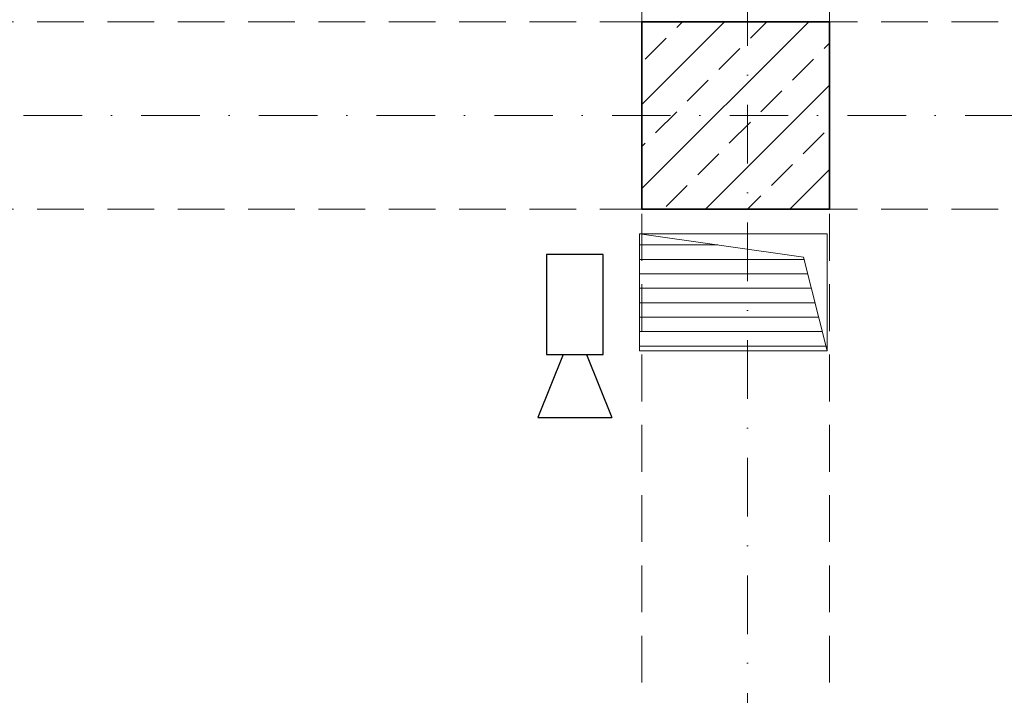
# Model space of a CAD drawing. Header units: millimetres. Extents: x -96593 to 66336, y -23969 to 7139.
# Tile 87 of 256: x -89221 to -89011, y -5577 to -5433. Entities that reach past the tile are written whole.
import ezdxf

# ---------------------------------------------------------------- set-up
doc = ezdxf.new("R2010")
doc.units = ezdxf.units.MM
doc.linetypes.add('DASHDOT', pattern=[1, 0.5, -0.25, 0, -0.25])
doc.linetypes.add('DASHED', pattern=[0.75, 0.5, -0.25])
for name, color, linetype, lineweight in [('mm_punktwstawienia', 1, 'Continuous', 50), ('PG_KONSTRUKCJA', 5, 'Continuous', 35), ('PG_OSIE', 1, 'DASHDOT', 18), ('PG_PODCIĄGI', 1, 'DASHED', 18), ('PG_SZRAF', 1, 'Continuous', 18), ('PG_WENTYLACJA', 1, 'Continuous', 18), ('PG_WIDOKOWE_CIENKIE', 1, 'Continuous', 18), ('PG_WYPOSAŻENIE', 1, 'Continuous', 18)]:
    doc.layers.add(name, color=color, linetype=linetype, lineweight=lineweight)

# ---------------------------------------------------------------- blocks, each defined once
blk = doc.blocks.new('A$C243F7E6F')
at = {"layer": 'PG_SZRAF'}
h = blk.add_hatch(dxfattribs=at)
h.set_pattern_fill('ANSI33', color=256, scale=2)
h.set_pattern_definition([(45, (-6891.598, -2675.306), (-8.980256, 8.980256), []), (45, (-6882.618, -2675.306), (-8.980256, 8.980256), [6.35, -3.175])])
h.paths.add_polyline_path([(0, 0), (40, 0), (40, -40), (0, -40)])
at = {"layer": 'PG_KONSTRUKCJA'}
blk.add_lwpolyline([(0, 0), (40, 0), (40, -40), (0, -40), (0, 0)], dxfattribs=at)
blk = doc.blocks.new('A$C0fd6651b')
at = {"layer": 'PG_WYPOSAŻENIE', "color": 18, "lineweight": 30, "true_color": 0x000000}
for p, q in [((5.38, 13.5), (0, 0)), ((10.38, 13.5), (15.76, 0)), ((0, 0), (15.76, 0))]:
    blk.add_line(p, q, dxfattribs=at)
blk.add_lwpolyline([(1.81, 34.78), (1.81, 13.5), (13.95, 13.5), (13.95, 34.78)], close=True, dxfattribs=at)
blk = doc.blocks.new('A$C0f2c6892')
at = {"layer": 'PG_WIDOKOWE_CIENKIE', "color": 18, "lineweight": 30}
blk.add_blockref('A$C0fd6651b', (1354.81, -1304.47), dxfattribs=at)
blk = doc.blocks.new('A$C2E197AD3')
at = {"layer": 'PG_WENTYLACJA'}
h = blk.add_hatch(dxfattribs=at)
h.set_pattern_fill('ANSI31', color=252, scale=0.97, angle=135)
h.set_pattern_definition([(180, (-5151.205, 2384.805), (-2e-16, -3.07975), [])])
h.paths.add_polyline_path([(2318.34, 1677.25), (2283.34, 1682.25), (2283.34, 1657.25), (2323.34, 1657.25)])
at = {"layer": 'PG_OSIE', "color": 252, "ltscale": 25}
for points in [[(2306.34, 3165.56), (2306.34, 314.74)], [(696.17, 1707.5), (2976.42, 1707.5)]]:
    blk.add_lwpolyline(points, dxfattribs=at)
at = {"layer": 'PG_PODCIĄGI', "color": 252, "ltscale": 20}
for points in [[(2283.84, 2946.5), (2283.84, 472.5)], [(2323.84, 2946.5), (2323.84, 472.5)], [(924.84, 1727.5), (2778.84, 1727.5)], [(924.84, 1687.5), (2778.84, 1687.5)]]:
    blk.add_lwpolyline(points, dxfattribs=at)
at = {"layer": 'PG_WENTYLACJA', "color": 252}
for p, q in [((2283.34, 1682.25), (2318.34, 1677.25)), ((2318.34, 1677.25), (2323.34, 1657.25))]:
    blk.add_line(p, q, dxfattribs=at)
blk.add_lwpolyline([(2283.34, 1682.25), (2323.34, 1682.25), (2323.34, 1657.25), (2283.34, 1657.25)], close=True, dxfattribs=at)
at = {"layer": 'PG_KONSTRUKCJA', "color": 252}
blk.add_blockref('A$C243F7E6F', (2283.84, 1727.5), dxfattribs=at)
at = {"layer": 'PG_WIDOKOWE_CIENKIE', "color": 252, "lineweight": 30}
blk.add_blockref('A$C0f2c6892', (906.84, 2947.5), dxfattribs=at)

msp = doc.modelspace()

# ---------------------------------------------------------------- block references
at = {"layer": 'mm_punktwstawienia', "lineweight": 60}
msp.add_blockref('A$C2E197AD3', (-91372.4, -7160.74), dxfattribs=at)

doc.saveas('drawing.dxf')
